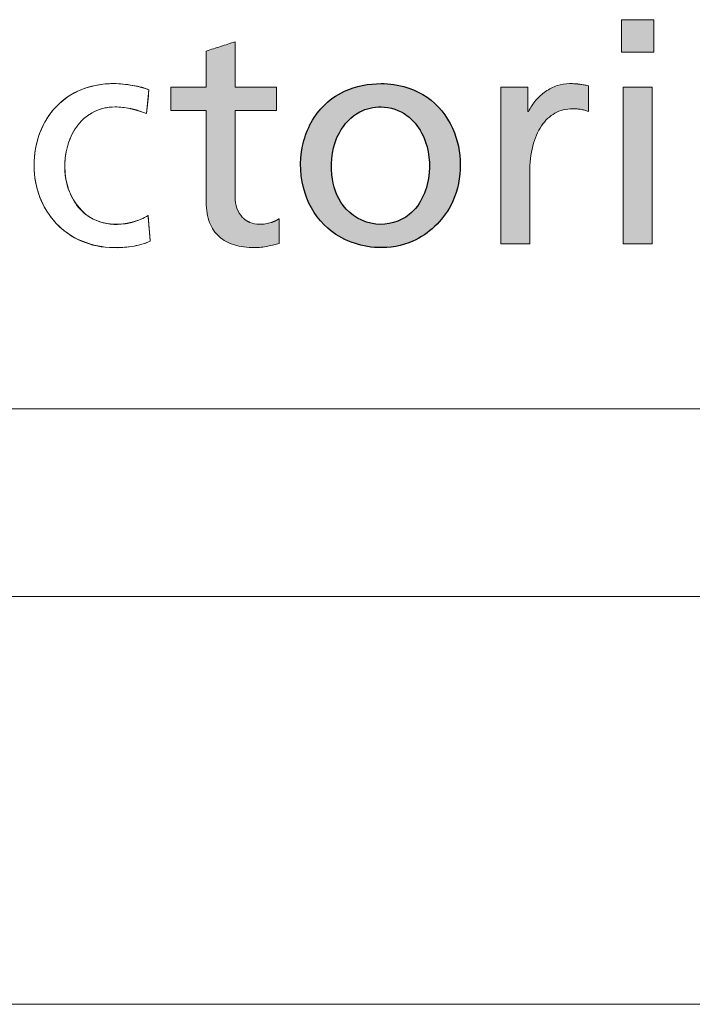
# Model space of a CAD drawing. Header units: millimetres. Extents: x 15 to 592, y 5 to 415.
# Tile 7 of 13: x 437 to 445, y 5 to 17. Entities that reach past the tile are written whole.
import ezdxf

# ---------------------------------------------------------------- set-up
doc = ezdxf.new("R2010")
doc.units = ezdxf.units.MM
doc.layers.add('FORMAT', color=7, linetype='Continuous')

# ---------------------------------------------------------------- blocks, each defined once
blk = doc.blocks.new('LOGO_sombreado')
at = {"linetype": 'Continuous'}
for points in [[(40.504, 4.771), (40.105, 4.771), (40.105, 4.373), (40.504, 4.373)], [(40.504, 4.771), (40.105, 4.771), (40.105, 4.373), (40.504, 4.373)], [(40.482, 3.943), (40.128, 3.943), (40.128, 2.023), (40.482, 2.023)], [(40.482, 3.943), (40.128, 3.943), (40.128, 2.023), (40.482, 2.023)]]:
    blk.add_hatch(color=7, dxfattribs=at).paths.add_polyline_path(points, flags=0)
h = blk.add_hatch(color=7, dxfattribs=at)
edge = h.paths.add_edge_path(flags=0)
edge.add_spline(control_points=[(35.176, 2.112), (35.227, 2.066), (35.289, 2.033), (35.362, 2.01)], knot_values=[16, 16, 16, 16, 17, 17, 17, 17], weights=[1, 1, 1, 1], degree=3, periodic=0)
edge.add_spline(control_points=[(35.362, 2.01), (35.434, 1.988), (35.517, 1.977), (35.608, 1.977)], knot_values=[17, 17, 17, 17, 18, 18, 18, 18], weights=[1, 1, 1, 1], degree=3, periodic=0)
edge.add_arc((35.607, 2.685), 0.708, 270.0767, 276.8647)
edge.add_spline(control_points=[(35.692, 1.982), (35.719, 1.986), (35.746, 1.99), (35.771, 1.995)], knot_values=[0, 0, 0, 0, 1, 1, 1, 1], weights=[1, 1, 1, 1], degree=3, periodic=0)
edge.add_spline(control_points=[(35.771, 1.995), (35.797, 2), (35.822, 2.006), (35.845, 2.012)], knot_values=[1, 1, 1, 1, 2, 2, 2, 2], weights=[1, 1, 1, 1], degree=3, periodic=0)
edge.add_spline(control_points=[(35.845, 2.012), (35.868, 2.018), (35.889, 2.024), (35.909, 2.03)], knot_values=[2, 2, 2, 2, 3, 3, 3, 3], weights=[1, 1, 1, 1], degree=3, periodic=0)
edge.add_line((35.909, 2.03), (35.909, 2.331))
edge.add_arc((35.702, 2.648), 0.379, 295.495, 303.2205, ccw=False)
edge.add_spline(control_points=[(35.865, 2.306), (35.847, 2.297), (35.829, 2.29), (35.81, 2.284)], knot_values=[0, 0, 0, 0, 0.145933, 0.145933, 0.145933, 0.145933], weights=[1, 0.998226, 0.998226, 1], degree=3, periodic=0)
edge.add_spline(control_points=[(35.81, 2.284), (35.79, 2.278), (35.768, 2.273), (35.745, 2.269)], knot_values=[0.145933, 0.145933, 0.145933, 0.145933, 1.145933, 1.145933, 1.145933, 1.145933], weights=[1, 1, 1, 1], degree=3, periodic=0)
edge.add_spline(control_points=[(35.745, 2.269), (35.721, 2.265), (35.696, 2.263), (35.668, 2.263), (35.628, 2.263), (35.589, 2.271), (35.553, 2.286)], knot_values=[1.145933, 1.145933, 1.145933, 1.145933, 2.145933, 2.145933, 2.145933, 3.145933, 3.145933, 3.145933, 3.145933], weights=[1, 1, 1, 1, 1, 1, 1], degree=3, periodic=0)
edge.add_arc((35.658, 2.538), 0.273, 223.1491, 247.5061, ccw=False)
edge.add_spline(control_points=[(35.459, 2.351), (35.431, 2.38), (35.409, 2.416), (35.394, 2.459)], knot_values=[3.571043, 3.571043, 3.571043, 3.571043, 4.571043, 4.571043, 4.571043, 4.571043], weights=[1, 1, 1, 1], degree=3, periodic=0)
edge.add_spline(control_points=[(35.394, 2.459), (35.379, 2.501), (35.37, 2.55), (35.37, 2.606)], knot_values=[4.571043, 4.571043, 4.571043, 4.571043, 5.571043, 5.571043, 5.571043, 5.571043], weights=[1, 1, 1, 1], degree=3, periodic=0)
edge.add_line((35.37, 2.606), (35.37, 2.869))
edge.add_line((35.37, 2.869), (35.37, 3))
edge.add_line((35.37, 3), (35.37, 3.657))
edge.add_line((35.37, 3.657), (35.879, 3.657))
edge.add_line((35.879, 3.657), (35.879, 3.943))
edge.add_line((35.879, 3.943), (35.37, 3.943))
edge.add_line((35.37, 3.943), (35.37, 4.083))
edge.add_line((35.37, 4.083), (35.37, 4.5))
edge.add_line((35.37, 4.5), (35.282, 4.472))
edge.add_line((35.282, 4.472), (35.194, 4.444))
edge.add_line((35.194, 4.444), (35.105, 4.416))
edge.add_line((35.105, 4.416), (35.017, 4.387))
edge.add_line((35.017, 4.387), (35.017, 4.276))
edge.add_line((35.017, 4.276), (35.017, 3.943))
edge.add_line((35.017, 3.943), (34.584, 3.943))
edge.add_line((34.584, 3.943), (34.584, 3.657))
edge.add_line((34.584, 3.657), (35.017, 3.657))
edge.add_spline(control_points=[(35.017, 3.657), (35.017, 3.283), (35.017, 2.908), (35.017, 2.534), (35.017, 2.438), (35.031, 2.355), (35.058, 2.285)], knot_values=[13, 13, 13, 13, 14, 14, 14, 15, 15, 15, 15], weights=[1, 1, 1, 1, 1, 1, 1], degree=3, periodic=0)
edge.add_spline(control_points=[(35.058, 2.285), (35.085, 2.215), (35.125, 2.158), (35.176, 2.112)], knot_values=[15, 15, 15, 15, 16, 16, 16, 16], weights=[1, 1, 1, 1], degree=3, periodic=0)
h = blk.add_hatch(color=7, dxfattribs=at)
edge = h.paths.add_edge_path(flags=0)
edge.add_spline(control_points=[(35.176, 2.112), (35.227, 2.066), (35.289, 2.033), (35.362, 2.01)], knot_values=[16, 16, 16, 16, 17, 17, 17, 17], weights=[1, 1, 1, 1], degree=3, periodic=0)
edge.add_spline(control_points=[(35.362, 2.01), (35.434, 1.988), (35.517, 1.977), (35.608, 1.977)], knot_values=[17, 17, 17, 17, 18, 18, 18, 18], weights=[1, 1, 1, 1], degree=3, periodic=0)
edge.add_arc((35.607, 2.685), 0.708, 270.0767, 276.8647)
edge.add_spline(control_points=[(35.692, 1.982), (35.719, 1.986), (35.746, 1.99), (35.771, 1.995)], knot_values=[0, 0, 0, 0, 1, 1, 1, 1], weights=[1, 1, 1, 1], degree=3, periodic=0)
edge.add_spline(control_points=[(35.771, 1.995), (35.797, 2), (35.822, 2.006), (35.845, 2.012)], knot_values=[1, 1, 1, 1, 2, 2, 2, 2], weights=[1, 1, 1, 1], degree=3, periodic=0)
edge.add_spline(control_points=[(35.845, 2.012), (35.868, 2.018), (35.889, 2.024), (35.909, 2.03)], knot_values=[2, 2, 2, 2, 3, 3, 3, 3], weights=[1, 1, 1, 1], degree=3, periodic=0)
edge.add_line((35.909, 2.03), (35.909, 2.331))
edge.add_arc((35.702, 2.648), 0.379, 295.495, 303.2205, ccw=False)
edge.add_spline(control_points=[(35.865, 2.306), (35.847, 2.297), (35.829, 2.29), (35.81, 2.284)], knot_values=[0, 0, 0, 0, 0.145933, 0.145933, 0.145933, 0.145933], weights=[1, 0.998226, 0.998226, 1], degree=3, periodic=0)
edge.add_spline(control_points=[(35.81, 2.284), (35.79, 2.278), (35.768, 2.273), (35.745, 2.269)], knot_values=[0.145933, 0.145933, 0.145933, 0.145933, 1.145933, 1.145933, 1.145933, 1.145933], weights=[1, 1, 1, 1], degree=3, periodic=0)
edge.add_spline(control_points=[(35.745, 2.269), (35.721, 2.265), (35.696, 2.263), (35.668, 2.263), (35.628, 2.263), (35.589, 2.271), (35.553, 2.286)], knot_values=[1.145933, 1.145933, 1.145933, 1.145933, 2.145933, 2.145933, 2.145933, 3.145933, 3.145933, 3.145933, 3.145933], weights=[1, 1, 1, 1, 1, 1, 1], degree=3, periodic=0)
edge.add_arc((35.658, 2.538), 0.273, 223.1491, 247.5061, ccw=False)
edge.add_spline(control_points=[(35.459, 2.351), (35.431, 2.38), (35.409, 2.416), (35.394, 2.459)], knot_values=[3.571043, 3.571043, 3.571043, 3.571043, 4.571043, 4.571043, 4.571043, 4.571043], weights=[1, 1, 1, 1], degree=3, periodic=0)
edge.add_spline(control_points=[(35.394, 2.459), (35.379, 2.501), (35.37, 2.55), (35.37, 2.606)], knot_values=[4.571043, 4.571043, 4.571043, 4.571043, 5.571043, 5.571043, 5.571043, 5.571043], weights=[1, 1, 1, 1], degree=3, periodic=0)
edge.add_line((35.37, 2.606), (35.37, 2.869))
edge.add_line((35.37, 2.869), (35.37, 3))
edge.add_line((35.37, 3), (35.37, 3.657))
edge.add_line((35.37, 3.657), (35.879, 3.657))
edge.add_line((35.879, 3.657), (35.879, 3.943))
edge.add_line((35.879, 3.943), (35.37, 3.943))
edge.add_line((35.37, 3.943), (35.37, 4.083))
edge.add_line((35.37, 4.083), (35.37, 4.5))
edge.add_line((35.37, 4.5), (35.282, 4.472))
edge.add_line((35.282, 4.472), (35.194, 4.444))
edge.add_line((35.194, 4.444), (35.105, 4.416))
edge.add_line((35.105, 4.416), (35.017, 4.387))
edge.add_line((35.017, 4.387), (35.017, 4.276))
edge.add_line((35.017, 4.276), (35.017, 3.943))
edge.add_line((35.017, 3.943), (34.584, 3.943))
edge.add_line((34.584, 3.943), (34.584, 3.657))
edge.add_line((34.584, 3.657), (35.017, 3.657))
edge.add_spline(control_points=[(35.017, 3.657), (35.017, 3.283), (35.017, 2.908), (35.017, 2.534), (35.017, 2.438), (35.031, 2.355), (35.058, 2.285)], knot_values=[13, 13, 13, 13, 14, 14, 14, 15, 15, 15, 15], weights=[1, 1, 1, 1, 1, 1, 1], degree=3, periodic=0)
edge.add_spline(control_points=[(35.058, 2.285), (35.085, 2.215), (35.125, 2.158), (35.176, 2.112)], knot_values=[15, 15, 15, 15, 16, 16, 16, 16], weights=[1, 1, 1, 1], degree=3, periodic=0)
h = blk.add_hatch(color=7, dxfattribs=at)
edge = h.paths.add_edge_path(flags=0)
edge.add_spline(control_points=[(37.161, 3.988), (37.007, 3.988), (36.739, 3.939), (36.369, 3.677), (36.148, 3.218), (36.175, 2.651), (36.5, 2.133), (37.046, 1.933), (37.631, 2.036), (38.146, 2.523), (38.175, 3.287), (37.804, 3.823), (37.43, 3.973), (37.213, 3.988), (37.161, 3.988)], knot_values=[0, 0, 0, 0, 0.074474, 0.127248, 0.214785, 0.308474, 0.391274, 0.497362, 0.567922, 0.671021, 0.815362, 0.894331, 0.974753, 1, 1, 1, 1], weights=[1, 1, 1, 1, 1, 1, 1, 1, 1, 1, 1, 1, 1, 1, 1], degree=3, periodic=0)
edge = h.paths.add_edge_path(flags=0)
edge.add_spline(control_points=[(37.161, 3.702), (37.273, 3.7), (37.48, 3.633), (37.718, 3.333), (37.799, 2.875), (37.597, 2.354), (37.076, 2.201), (36.661, 2.448), (36.518, 2.908), (36.581, 3.355), (36.858, 3.656), (37.07, 3.704), (37.161, 3.702)], knot_values=[0, 0, 0, 0, 0.080851, 0.148117, 0.269406, 0.407124, 0.511209, 0.623148, 0.720084, 0.847873, 0.934722, 1, 1, 1, 1], weights=[1, 1, 1, 1, 1, 1, 1, 1, 1, 1, 1, 1, 1], degree=3, periodic=0)
h = blk.add_hatch(color=7, dxfattribs=at)
edge = h.paths.add_edge_path(flags=0)
edge.add_spline(control_points=[(39.648, 3.972), (39.631, 3.975), (39.614, 3.978), (39.596, 3.98)], knot_values=[5, 5, 5, 5, 6, 6, 6, 6], weights=[1, 1, 1, 1], degree=3, periodic=0)
edge.add_arc((39.482, 3.1), 0.888, 82.6144, 86.3459)
edge.add_spline(control_points=[(39.539, 3.986), (39.518, 3.987), (39.495, 3.988), (39.469, 3.988), (39.418, 3.988), (39.367, 3.979), (39.318, 3.963)], knot_values=[0, 0, 0, 0, 1, 1, 1, 2, 2, 2, 2], weights=[1, 1, 1, 1, 1, 1, 1], degree=3, periodic=0)
edge.add_spline(control_points=[(39.318, 3.963), (39.268, 3.946), (39.221, 3.922), (39.177, 3.892)], knot_values=[2, 2, 2, 2, 3, 3, 3, 3], weights=[1, 1, 1, 1], degree=3, periodic=0)
edge.add_spline(control_points=[(39.177, 3.892), (39.133, 3.861), (39.092, 3.825), (39.057, 3.783)], knot_values=[3, 3, 3, 3, 4, 4, 4, 4], weights=[1, 1, 1, 1], degree=3, periodic=0)
edge.add_spline(control_points=[(39.057, 3.783), (39.021, 3.742), (38.991, 3.695), (38.967, 3.646)], knot_values=[4, 4, 4, 4, 5, 5, 5, 5], weights=[1, 1, 1, 1], degree=3, periodic=0)
edge.add_line((38.967, 3.646), (38.96, 3.646))
edge.add_line((38.96, 3.646), (38.96, 3.943))
edge.add_line((38.96, 3.943), (38.629, 3.943))
edge.add_line((38.629, 3.943), (38.629, 2.023))
edge.add_line((38.629, 2.023), (38.982, 2.023))
edge.add_line((38.982, 2.023), (38.982, 2.896))
edge.add_spline(control_points=[(38.982, 2.896), (38.982, 3.017), (38.995, 3.126), (39.02, 3.222)], knot_values=[11, 11, 11, 11, 12, 12, 12, 12], weights=[1, 1, 1, 1], degree=3, periodic=0)
edge.add_spline(control_points=[(39.02, 3.222), (39.044, 3.318), (39.08, 3.401), (39.125, 3.469)], knot_values=[12, 12, 12, 12, 13, 13, 13, 13], weights=[1, 1, 1, 1], degree=3, periodic=0)
edge.add_spline(control_points=[(39.125, 3.469), (39.171, 3.537), (39.227, 3.589), (39.291, 3.625)], knot_values=[13, 13, 13, 13, 14, 14, 14, 14], weights=[1, 1, 1, 1], degree=3, periodic=0)
edge.add_spline(control_points=[(39.291, 3.625), (39.354, 3.661), (39.427, 3.68), (39.506, 3.68)], knot_values=[14, 14, 14, 14, 15, 15, 15, 15], weights=[1, 1, 1, 1], degree=3, periodic=0)
edge.add_arc((39.506, 2.978), 0.702, 86.1657, 90.0062, ccw=False)
edge.add_spline(control_points=[(39.553, 3.678), (39.569, 3.677), (39.586, 3.675), (39.602, 3.673)], knot_values=[0, 0, 0, 0, 1, 1, 1, 1], weights=[1, 1, 1, 1], degree=3, periodic=0)
edge.add_spline(control_points=[(39.602, 3.673), (39.619, 3.67), (39.636, 3.667), (39.653, 3.662)], knot_values=[1, 1, 1, 1, 2, 2, 2, 2], weights=[1, 1, 1, 1], degree=3, periodic=0)
edge.add_spline(control_points=[(39.653, 3.662), (39.669, 3.658), (39.686, 3.652), (39.701, 3.646)], knot_values=[2, 2, 2, 2, 3, 3, 3, 3], weights=[1, 1, 1, 1], degree=3, periodic=0)
edge.add_line((39.701, 3.646), (39.701, 3.962))
edge.add_line((39.701, 3.962), (39.648, 3.972))
h = blk.add_hatch(color=7, dxfattribs=at)
edge = h.paths.add_edge_path(flags=0)
edge.add_spline(control_points=[(39.648, 3.972), (39.631, 3.975), (39.614, 3.978), (39.596, 3.98)], knot_values=[5, 5, 5, 5, 6, 6, 6, 6], weights=[1, 1, 1, 1], degree=3, periodic=0)
edge.add_arc((39.482, 3.1), 0.888, 82.6144, 86.3459)
edge.add_spline(control_points=[(39.539, 3.986), (39.518, 3.987), (39.495, 3.988), (39.469, 3.988), (39.418, 3.988), (39.367, 3.979), (39.318, 3.963)], knot_values=[0, 0, 0, 0, 1, 1, 1, 2, 2, 2, 2], weights=[1, 1, 1, 1, 1, 1, 1], degree=3, periodic=0)
edge.add_spline(control_points=[(39.318, 3.963), (39.268, 3.946), (39.221, 3.922), (39.177, 3.892)], knot_values=[2, 2, 2, 2, 3, 3, 3, 3], weights=[1, 1, 1, 1], degree=3, periodic=0)
edge.add_spline(control_points=[(39.177, 3.892), (39.133, 3.861), (39.092, 3.825), (39.057, 3.783)], knot_values=[3, 3, 3, 3, 4, 4, 4, 4], weights=[1, 1, 1, 1], degree=3, periodic=0)
edge.add_spline(control_points=[(39.057, 3.783), (39.021, 3.742), (38.991, 3.695), (38.967, 3.646)], knot_values=[4, 4, 4, 4, 5, 5, 5, 5], weights=[1, 1, 1, 1], degree=3, periodic=0)
edge.add_line((38.967, 3.646), (38.96, 3.646))
edge.add_line((38.96, 3.646), (38.96, 3.943))
edge.add_line((38.96, 3.943), (38.629, 3.943))
edge.add_line((38.629, 3.943), (38.629, 2.023))
edge.add_line((38.629, 2.023), (38.982, 2.023))
edge.add_line((38.982, 2.023), (38.982, 2.896))
edge.add_spline(control_points=[(38.982, 2.896), (38.982, 3.017), (38.995, 3.126), (39.02, 3.222)], knot_values=[11, 11, 11, 11, 12, 12, 12, 12], weights=[1, 1, 1, 1], degree=3, periodic=0)
edge.add_spline(control_points=[(39.02, 3.222), (39.044, 3.318), (39.08, 3.401), (39.125, 3.469)], knot_values=[12, 12, 12, 12, 13, 13, 13, 13], weights=[1, 1, 1, 1], degree=3, periodic=0)
edge.add_spline(control_points=[(39.125, 3.469), (39.171, 3.537), (39.227, 3.589), (39.291, 3.625)], knot_values=[13, 13, 13, 13, 14, 14, 14, 14], weights=[1, 1, 1, 1], degree=3, periodic=0)
edge.add_spline(control_points=[(39.291, 3.625), (39.354, 3.661), (39.427, 3.68), (39.506, 3.68)], knot_values=[14, 14, 14, 14, 15, 15, 15, 15], weights=[1, 1, 1, 1], degree=3, periodic=0)
edge.add_arc((39.506, 2.978), 0.702, 86.1657, 90.0062, ccw=False)
edge.add_spline(control_points=[(39.553, 3.678), (39.569, 3.677), (39.586, 3.675), (39.602, 3.673)], knot_values=[0, 0, 0, 0, 1, 1, 1, 1], weights=[1, 1, 1, 1], degree=3, periodic=0)
edge.add_spline(control_points=[(39.602, 3.673), (39.619, 3.67), (39.636, 3.667), (39.653, 3.662)], knot_values=[1, 1, 1, 1, 2, 2, 2, 2], weights=[1, 1, 1, 1], degree=3, periodic=0)
edge.add_spline(control_points=[(39.653, 3.662), (39.669, 3.658), (39.686, 3.652), (39.701, 3.646)], knot_values=[2, 2, 2, 2, 3, 3, 3, 3], weights=[1, 1, 1, 1], degree=3, periodic=0)
edge.add_line((39.701, 3.646), (39.701, 3.962))
edge.add_line((39.701, 3.962), (39.648, 3.972))
at = {"color": 7, "linetype": 'Continuous', "lineweight": 18}
for p, q in [((40.105, 4.373), (40.105, 4.771)), ((40.105, 4.771), (40.504, 4.771)), ((40.504, 4.771), (40.504, 4.373)), ((40.504, 4.373), (40.105, 4.373)), ((34.315, 3.913), (34.285, 3.62)), ((40.128, 2.023), (40.128, 3.943)), ((40.128, 3.943), (40.482, 3.943)), ((40.482, 3.943), (40.482, 2.023)), ((35.37, 2.606), (35.37, 2.869)), ((34.304, 2.372), (34.331, 2.056)), ((40.482, 2.023), (40.128, 2.023)), ((0, 0), (72.5, 0))]:
    blk.add_line(p, q, dxfattribs=at)
for centre, radius, start, end in [((39.506, 2.978), 0.702, 86.1657, 90.0062), ((33.857, 2.912), 0.931, 223.2954, 246.689), ((33.888, 3.792), 1.814, 269.9252, 273.1729), ((35.607, 2.685), 0.708, 270.0767, 276.8647)]:
    blk.add_arc(centre, radius, start, end, dxfattribs=at)
at = {"color": 8, "linetype": 'Continuous', "lineweight": 0}
for points, degree in [([(35.282, 4.472), (35.252, 4.463), (35.223, 4.453), (35.194, 4.444)], 3), ([(35.37, 4.5), (35.341, 4.491), (35.311, 4.482), (35.282, 4.472)], 3), ([(35.37, 4.083), (35.37, 4.222), (35.37, 4.361), (35.37, 4.5)], 3), ([(35.105, 4.416), (35.076, 4.406), (35.046, 4.397), (35.017, 4.387)], 3), ([(35.017, 4.387), (35.017, 4.35), (35.017, 4.313), (35.017, 4.276)], 3), ([(35.194, 4.444), (35.164, 4.434), (35.135, 4.425), (35.105, 4.416)], 3), ([(35.017, 4.276), (35.017, 4.165), (35.017, 4.054), (35.017, 3.943)], 3), ([(35.37, 3.943), (35.37, 3.99), (35.37, 4.036), (35.37, 4.083)], 3), ([(34.116, 3.966), (34.078, 3.973), (34.038, 3.978), (33.999, 3.982)], 3), ([(34.226, 3.943), (34.192, 3.952), (34.155, 3.96), (34.116, 3.966)], 3), ([(34.315, 3.913), (34.29, 3.924), (34.259, 3.934), (34.226, 3.943)], 3), ([(34.285, 3.62), (34.295, 3.717), (34.305, 3.815), (34.315, 3.913)], 3), ([(35.017, 3.943), (34.873, 3.943), (34.728, 3.943), (34.584, 3.943)], 3), ([(34.584, 3.943), (34.584, 3.848), (34.584, 3.752), (34.584, 3.657)], 3), ([(35.879, 3.943), (35.71, 3.943), (35.54, 3.943), (35.37, 3.943)], 3), ([(35.879, 3.657), (35.879, 3.752), (35.879, 3.848), (35.879, 3.943)], 3), ([(38.96, 3.943), (38.85, 3.943), (38.739, 3.943), (38.629, 3.943)], 3), ([(38.629, 3.943), (38.629, 3.303), (38.629, 2.663), (38.629, 2.023)], 3), ([(38.96, 3.646), (38.96, 3.745), (38.96, 3.844), (38.96, 3.943)], 3), ([(39.177, 3.892), (39.133, 3.861), (39.092, 3.825), (39.057, 3.783)], 3), ([(39.318, 3.963), (39.268, 3.946), (39.221, 3.922), (39.177, 3.892)], 3), ([(39.648, 3.972), (39.631, 3.975), (39.614, 3.978), (39.596, 3.98)], 3), ([(39.701, 3.962), (39.684, 3.965), (39.666, 3.969), (39.648, 3.972)], 3), ([(39.701, 3.646), (39.701, 3.751), (39.701, 3.856), (39.701, 3.962)], 3), ([(39.057, 3.783), (39.021, 3.742), (38.991, 3.695), (38.967, 3.646)], 3), ([(33.176, 3.705), (33.091, 3.615), (33.024, 3.508), (32.978, 3.386)], 3), ([(33.444, 3.48), (33.497, 3.547), (33.561, 3.602), (33.638, 3.641)], 3), ([(33.99, 3.697), (34.02, 3.694), (34.052, 3.689), (34.085, 3.682)], 3), ([(34.184, 3.656), (34.218, 3.646), (34.251, 3.634), (34.285, 3.62)], 3), ([(34.584, 3.657), (34.728, 3.657), (34.873, 3.657), (35.017, 3.657)], 3), ([(35.37, 3), (35.37, 3.219), (35.37, 3.438), (35.37, 3.657)], 3), ([(35.37, 3.657), (35.54, 3.657), (35.71, 3.657), (35.879, 3.657)], 3), ([(38.967, 3.646), (38.965, 3.646), (38.962, 3.646), (38.96, 3.646)], 3), ([(39.125, 3.469), (39.171, 3.537), (39.227, 3.589), (39.291, 3.625)], 3), ([(39.291, 3.625), (39.354, 3.661), (39.427, 3.68), (39.506, 3.68)], 3), ([(39.553, 3.678), (39.569, 3.677), (39.586, 3.675), (39.602, 3.673)], 3), ([(39.602, 3.673), (39.619, 3.67), (39.636, 3.667), (39.653, 3.662)], 3), ([(39.653, 3.662), (39.669, 3.658), (39.686, 3.652), (39.701, 3.646)], 3), ([(33.325, 3.249), (33.352, 3.334), (33.392, 3.413), (33.444, 3.48)], 3), ([(39.02, 3.222), (39.044, 3.318), (39.08, 3.401), (39.125, 3.469)], 3), ([(38.982, 2.896), (38.982, 3.017), (38.995, 3.126), (39.02, 3.222)], 3), ([(35.37, 2.869), (35.37, 2.934), (35.37, 3)], 2), ([(38.982, 2.023), (38.982, 2.314), (38.982, 2.605), (38.982, 2.896)], 3), ([(33.433, 2.495), (33.381, 2.563), (33.344, 2.642), (33.32, 2.726)], 3), ([(32.979, 2.594), (33.025, 2.473), (33.093, 2.365), (33.179, 2.274)], 3), ([(35.394, 2.459), (35.379, 2.501), (35.37, 2.55), (35.37, 2.606)], 3), ([(33.631, 2.328), (33.55, 2.368), (33.484, 2.426), (33.433, 2.495)], 3), ([(35.459, 2.351), (35.431, 2.38), (35.409, 2.416), (35.394, 2.459)], 3), ([(34.215, 2.325), (34.184, 2.311), (34.151, 2.3), (34.118, 2.291)], 3), ([(34.304, 2.372), (34.277, 2.354), (34.247, 2.339), (34.215, 2.325)], 3), ([(34.311, 2.293), (34.308, 2.32), (34.306, 2.346), (34.304, 2.372)], 3), ([(34.317, 2.214), (34.315, 2.241), (34.313, 2.267), (34.311, 2.293)], 3), ([(35.909, 2.03), (35.909, 2.13), (35.909, 2.231), (35.909, 2.331)], 3), ([(34.324, 2.135), (34.322, 2.162), (34.319, 2.188), (34.317, 2.214)], 3), ([(35.058, 2.285), (35.085, 2.215), (35.125, 2.158), (35.176, 2.112)], 3), ([(35.81, 2.284), (35.79, 2.278), (35.768, 2.273), (35.745, 2.269)], 3), ([(33.489, 2.057), (33.607, 2.006), (33.741, 1.977), (33.886, 1.977)], 3), ([(34.217, 2.015), (34.256, 2.026), (34.294, 2.039), (34.331, 2.056)], 3), ([(34.331, 2.056), (34.328, 2.083), (34.326, 2.109), (34.324, 2.135)], 3), ([(35.176, 2.112), (35.227, 2.066), (35.289, 2.033), (35.362, 2.01)], 3), ([(33.989, 1.98), (34.025, 1.982), (34.063, 1.986), (34.101, 1.991)], 3), ([(34.101, 1.991), (34.139, 1.997), (34.178, 2.005), (34.217, 2.015)], 3), ([(35.362, 2.01), (35.434, 1.988), (35.517, 1.977), (35.608, 1.977)], 3), ([(35.692, 1.982), (35.719, 1.986), (35.746, 1.99), (35.771, 1.995)], 3), ([(35.771, 1.995), (35.797, 2), (35.822, 2.006), (35.845, 2.012)], 3), ([(35.845, 2.012), (35.868, 2.018), (35.889, 2.024), (35.909, 2.03)], 3), ([(38.629, 2.023), (38.747, 2.023), (38.865, 2.023), (38.982, 2.023)], 3)]:
    blk.add_open_spline(points, degree=degree, dxfattribs=at)
at = {"color": 7, "linetype": 'Continuous', "lineweight": 0}
for points, knots in [([(34.315, 3.913), (34.079, 3.994), (33.648, 4.032), (33.128, 3.724), (32.875, 3.214), (32.908, 2.624), (33.362, 1.977), (33.997, 1.916), (34.331, 2.056)], [0, 0, 0, 0, 0.189442, 0.304437, 0.433405, 0.598153, 0.723513, 1, 1, 1, 1]), ([(34.285, 3.62), (34.128, 3.682), (33.829, 3.756), (33.411, 3.522), (33.255, 3.102), (33.303, 2.642), (33.66, 2.197), (34.114, 2.254), (34.304, 2.372)], [0, 0, 0, 0, 0.179222, 0.292259, 0.464623, 0.607238, 0.760264, 1, 1, 1, 1])]:
    blk.add_open_spline(points, degree=3, knots=knots, dxfattribs=at)
at = {"color": 8, "linetype": 'Continuous', "lineweight": 0}
for points, knots in [([(33.999, 3.982), (33.96, 3.986), (33.922, 3.988), (33.886, 3.988), (33.739, 3.988), (33.604, 3.962), (33.366, 3.865), (33.262, 3.794), (33.176, 3.705)], [16.091643, 16.091643, 16.091643, 16.091643, 17.091643, 17.091643, 17.091643, 18.091643, 18.091643, 19.091643, 19.091643, 19.091643, 19.091643]), ([(39.539, 3.986), (39.518, 3.987), (39.495, 3.988), (39.469, 3.988), (39.418, 3.988), (39.367, 3.979), (39.318, 3.963)], [0, 0, 0, 0, 1, 1, 1, 2, 2, 2, 2]), ([(33.638, 3.641), (33.714, 3.68), (33.802, 3.702), (33.901, 3.702), (33.929, 3.702), (33.959, 3.701), (33.99, 3.697)], [8, 8, 8, 8, 9, 9, 9, 10, 10, 10, 10]), ([(35.017, 3.657), (35.017, 3.283), (35.017, 2.908), (35.017, 2.534), (35.017, 2.438), (35.031, 2.355), (35.058, 2.285)], [13, 13, 13, 13, 14, 14, 14, 15, 15, 15, 15]), ([(32.978, 3.386), (32.932, 3.265), (32.907, 3.129), (32.907, 2.983), (32.907, 2.845), (32.932, 2.714), (32.979, 2.594)], [20.091643, 20.091643, 20.091643, 20.091643, 21.091643, 21.091643, 21.091643, 22.091643, 22.091643, 22.091643, 22.091643]), ([(33.32, 2.726), (33.295, 2.809), (33.284, 2.897), (33.284, 2.983), (33.284, 3.074), (33.298, 3.165), (33.325, 3.249)], [4, 4, 4, 4, 5, 5, 5, 6, 6, 6, 6]), ([(34.019, 2.27), (33.986, 2.266), (33.954, 2.263), (33.924, 2.263), (33.81, 2.263), (33.713, 2.287), (33.631, 2.328)], [0, 0, 0, 0, 1, 1, 1, 2, 2, 2, 2]), ([(35.745, 2.269), (35.721, 2.265), (35.696, 2.263), (35.668, 2.263), (35.628, 2.263), (35.589, 2.271), (35.553, 2.286)], [1.145933, 1.145933, 1.145933, 1.145933, 2.145933, 2.145933, 2.145933, 3.145933, 3.145933, 3.145933, 3.145933])]:
    blk.add_open_spline(points, degree=3, knots=knots, dxfattribs=at)
for points, weights in [([(39.596, 3.98), (39.577, 3.983), (39.558, 3.985), (39.539, 3.986)], [1, 0.999646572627, 0.999646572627, 1]), ([(34.085, 3.682), (34.118, 3.675), (34.151, 3.666), (34.184, 3.656)], [1, 0.999300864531, 0.999300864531, 1]), ([(35.553, 2.286), (35.517, 2.301), (35.485, 2.323), (35.459, 2.351)], [1, 0.984996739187, 0.984996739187, 1]), ([(35.865, 2.306), (35.847, 2.297), (35.829, 2.29), (35.81, 2.284)], [1, 0.998226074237, 0.998226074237, 1]), ([(35.909, 2.331), (35.895, 2.321), (35.88, 2.313), (35.865, 2.306)], [1, 0.99848548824, 0.99848548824, 1]), ([(34.118, 2.291), (34.085, 2.282), (34.052, 2.275), (34.019, 2.27)], [1, 0.998576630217, 0.998576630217, 1])]:
    blk.add_rational_spline(points, weights, degree=3, dxfattribs=at)
at = {"layer": 'FORMAT', "color": 7}
for points, knots in [([(37.161, 3.988), (37.007, 3.988), (36.739, 3.939), (36.369, 3.677), (36.148, 3.218), (36.175, 2.651), (36.5, 2.133), (37.046, 1.933), (37.631, 2.036), (38.146, 2.523), (38.175, 3.287), (37.804, 3.823), (37.43, 3.973), (37.213, 3.988), (37.161, 3.988)], [0, 0, 0, 0, 0.074474, 0.127248, 0.214785, 0.308474, 0.391274, 0.497362, 0.567922, 0.671021, 0.815362, 0.894331, 0.974753, 1, 1, 1, 1]), ([(37.161, 3.702), (37.07, 3.704), (36.858, 3.656), (36.581, 3.355), (36.518, 2.908), (36.661, 2.448), (37.076, 2.201), (37.597, 2.354), (37.799, 2.875), (37.718, 3.333), (37.48, 3.633), (37.273, 3.7), (37.161, 3.702)], [0, 0, 0, 0, 0.065278, 0.152127, 0.279916, 0.376852, 0.488791, 0.592876, 0.730594, 0.851883, 0.919149, 1, 1, 1, 1])]:
    blk.add_open_spline(points, degree=3, knots=knots, dxfattribs=at)

msp = doc.modelspace()

# ---------------------------------------------------------------- linework, layer by layer
at = {"color": 7, "linetype": 'Continuous', "lineweight": 18}
for p, q in [((584, 10), (20, 10)), ((404, 10), (584, 10)), ((589, 5), (15, 5))]:
    msp.add_line(p, q, dxfattribs=at)

# ---------------------------------------------------------------- block references
at = {"color": 7, "linetype": 'Continuous'}
msp.add_blockref('LOGO_sombreado', (404.00963, 12.29796), dxfattribs=at)

doc.saveas('drawing.dxf')
